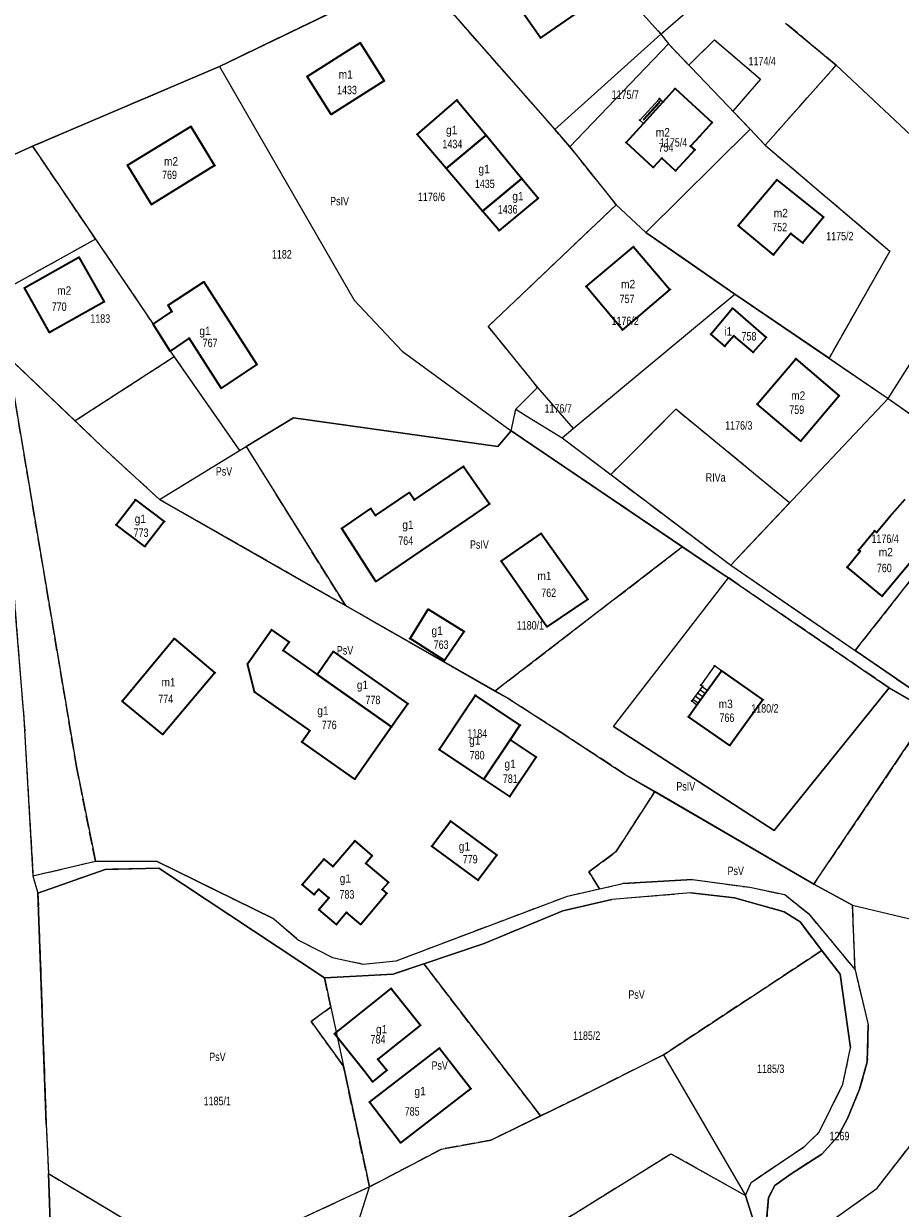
# Model space of a CAD drawing. Header units: metres. Extents: x 7496145 to 7500200, y 5498500 to 5502080.
# Tile 39 of 202: x 7497333 to 7497489, y 5499478 to 5499689. Entities that reach past the tile are written whole.
import ezdxf
from ezdxf.enums import TextEntityAlignment as Align

# ---------------------------------------------------------------- set-up
doc = ezdxf.new("R2010")
doc.units = ezdxf.units.M
doc.header["$MEASUREMENT"] = 0
for name, pattern in [('2.25_0.75', [3, 2.25, -0.75]), ('219-1000', [0]), ('egug-1000', [0])]:
    doc.linetypes.add(name, pattern=pattern)
doc.layers.get('0').update_dxf_attribs({"color": 2, "linetype": 'CONTINUOUS', "lineweight": 5})
for name, color, linetype in [('209-oznaczenie konturu klasyfikacyjnego', 7, 'CONTINUOUS'), ('211-numer działki ewidencyjnej', 7, 'CONTINUOUS'), ('217-kontur klasyfikacyjny', 7, 'CONTINUOUS'), ('218-kontur użytku gruntowego', 7, 'CONTINUOUS'), ('219-działka ewidencyjna', 7, 'CONTINUOUS'), ('312-budynek ewidencyjny', 7, 'CONTINUOUS'), ('312-oznaczenie budynku ewidencyjnego', 7, 'CONTINUOUS'), ('312-oznaczenie budynku ewidencyjnego-Atr117', 7, 'CONTINUOUS'), ('352-schody', 7, 'CONTINUOUS'), ('Punkt budynku', 7, 'CONTINUOUS'), ('taras', 7, 'CONTINUOUS')]:
    doc.layers.add(name, color=color, linetype=linetype)
doc.styles.get("Standard").update_dxf_attribs({"font": 'Working1250', "width": 0.75})

# ---------------------------------------------------------------- blocks, each defined once
blk = doc.blocks.new('PUNKTBUD')
at = {"color": 0}
blk.add_circle((0, 0), 0.09, dxfattribs=at)

msp = doc.modelspace()

# ---------------------------------------------------------------- linework, layer by layer
at = {"layer": '217-kontur klasyfikacyjny', "color": 3, "linetype": '2.25_0.75', "lineweight": 18, "flags": 128}
for points in [[(7497432.08, 5499703.25), (7497446.65, 5499686.98)], [(7497403.13, 5499698.14), (7497368.21, 5499681.22)], [(7497427.8, 5499670.01), (7497403.13, 5499698.14)], [(7497477.82, 5499681.44), (7497468.82, 5499688.95)], [(7497446.65, 5499686.98), (7497448, 5499685.25)], [(7497451.63, 5499681.46), (7497456.2, 5499685.98)], [(7497456.2, 5499685.98), (7497464.33, 5499679)], [(7497448, 5499685.25), (7497451.63, 5499681.46)], [(7497465.17, 5499667.25), (7497477.82, 5499681.44)], [(7497368.21, 5499681.22), (7497334.99, 5499667.05)], [(7497464.33, 5499679), (7497459.46, 5499673.28)], [(7497459.46, 5499673.28), (7497462.51, 5499670.09)], [(7497430.47, 5499666.97), (7497427.8, 5499670.01)], [(7497462.51, 5499670.09), (7497465.17, 5499667.25)], [(7497334.99, 5499667.05), (7497323.08, 5499661.65)], [(7497346.17, 5499650.56), (7497334.99, 5499667.05)], [(7497438.73, 5499656.67), (7497430.47, 5499666.97)], [(7497465.17, 5499667.25), (7497487.36, 5499648.43)], [(7497415.98, 5499635.05), (7497438.73, 5499656.67)], [(7497325.14, 5499638.88), (7497346.17, 5499650.56)], [(7497346.17, 5499650.56), (7497356.4, 5499635.46)], [(7497487.36, 5499648.43), (7497476.54, 5499629.37)], [(7497356.4, 5499635.46), (7497359.42, 5499630.66)], [(7497424.75, 5499624.19), (7497415.98, 5499635.05)], [(7497342.79, 5499556.75), (7497330.54, 5499629.7)], [(7497342.52, 5499618.23), (7497330.54, 5499629.7)], [(7497360.15, 5499629.61), (7497342.52, 5499618.23)], [(7497359.42, 5499630.66), (7497360.15, 5499629.61)], [(7497360.15, 5499629.61), (7497371.75, 5499612.98)], [(7497476.54, 5499629.37), (7497487.05, 5499622.22)], [(7497420.88, 5499620.33), (7497424.75, 5499624.19)], [(7497420.04, 5499616.47), (7497420.88, 5499620.33)], [(7497449.33, 5499620.3), (7497437.73, 5499608.71)], [(7497469.53, 5499603.68), (7497449.33, 5499620.3)], [(7497487.05, 5499622.22), (7497497.03, 5499615.21)], [(7497347.41, 5499613.55), (7497342.52, 5499618.23)], [(7497372.96, 5499613.71), (7497381.33, 5499618.79)], [(7497381.33, 5499618.79), (7497417.66, 5499613.72)], [(7497417.66, 5499613.72), (7497420.04, 5499616.47)], [(7497450.48, 5499595.86), (7497420.04, 5499616.47)], [(7497357.54, 5499604.3), (7497347.41, 5499613.55)], [(7497371.75, 5499612.98), (7497372.96, 5499613.71)], [(7497390.58, 5499585.42), (7497372.96, 5499613.71)], [(7497437.73, 5499608.71), (7497459.06, 5499592.6)], [(7497384.4, 5499588.95), (7497357.54, 5499604.3)], [(7497459.06, 5499592.6), (7497469.53, 5499603.68)], [(7497498.87, 5499599.85), (7497481.17, 5499577.46)], [(7497417.15, 5499570.24), (7497450.48, 5499595.86)], [(7497457.74, 5499590.94), (7497450.48, 5499595.86)], [(7497458.7, 5499590.36), (7497457.74, 5499590.94)], [(7497331.37, 5499590.57), (7497333.44, 5499565.34)], [(7497390.58, 5499585.42), (7497384.4, 5499588.95)], [(7497460.55, 5499589.05), (7497458.7, 5499590.36)], [(7497487.22, 5499570.82), (7497460.55, 5499589.05)], [(7497417.15, 5499570.24), (7497390.58, 5499585.42)], [(7497481.17, 5499577.46), (7497490.77, 5499570.88)], [(7497419.42, 5499568.94), (7497417.15, 5499570.24)], [(7497494.54, 5499566.57), (7497487.22, 5499570.82)], [(7497428.77, 5499562.96), (7497419.42, 5499568.94)], [(7497494.54, 5499566.57), (7497473.81, 5499535.91)], [(7497333.44, 5499565.34), (7497335.05, 5499537.39)], [(7497440.32, 5499555.41), (7497428.77, 5499562.96)], [(7497346.14, 5499539.99), (7497342.79, 5499556.75)], [(7497445.57, 5499552.36), (7497440.32, 5499555.41)], [(7497438.66, 5499541.64), (7497445.57, 5499552.36)], [(7497473.81, 5499535.91), (7497445.57, 5499552.36)], [(7497433.85, 5499538.13), (7497438.66, 5499541.64)], [(7497335.05, 5499537.39), (7497346.14, 5499539.99)], [(7497347.88, 5499538.52), (7497335.92, 5499534.3)], [(7497346.14, 5499539.99), (7497357, 5499540.02)], [(7497357.4, 5499538.74), (7497347.88, 5499538.52)], [(7497357, 5499540.02), (7497377.88, 5499529.74)], [(7497386.84, 5499519.27), (7497357.4, 5499538.74)], [(7497435.72, 5499535.07), (7497433.85, 5499538.13)], [(7497439.89, 5499536.01), (7497452.3, 5499536.77)], [(7497452.3, 5499536.77), (7497462.47, 5499535.35)], [(7497335.92, 5499534.3), (7497337.41, 5499493.26)], [(7497430.03, 5499533.79), (7497435.72, 5499535.07)], [(7497435.72, 5499535.07), (7497439.89, 5499536.01)], [(7497452, 5499534.36), (7497437.93, 5499533.16)], [(7497459.74, 5499533.46), (7497452, 5499534.36)], [(7497462.47, 5499535.35), (7497468.66, 5499534.06)], [(7497468.66, 5499534.06), (7497472.89, 5499530.67)], [(7497480.74, 5499532.17), (7497473.81, 5499535.91)], [(7497399.58, 5499522.29), (7497430.03, 5499533.79)], [(7497437.93, 5499533.16), (7497429.21, 5499531.16)], [(7497468.54, 5499531.02), (7497459.74, 5499533.46)], [(7497481.16, 5499520.7), (7497480.74, 5499532.17)], [(7497429.21, 5499531.16), (7497415.22, 5499525.35)], [(7497471.39, 5499529.23), (7497468.54, 5499531.02)], [(7497472.89, 5499530.67), (7497481.16, 5499520.7)], [(7497377.88, 5499529.74), (7497382.25, 5499525.98)], [(7497475.24, 5499524.11), (7497471.39, 5499529.23)], [(7497382.25, 5499525.98), (7497388.29, 5499522.88)], [(7497415.22, 5499525.35), (7497404.52, 5499521.75)], [(7497475.24, 5499524.11), (7497447.13, 5499505.58)], [(7497478.54, 5499519.9), (7497475.24, 5499524.11)], [(7497388.29, 5499522.88), (7497393.74, 5499521.72)], [(7497393.74, 5499521.72), (7497399.58, 5499522.29)], [(7497404.52, 5499521.75), (7497399.06, 5499519.92)], [(7497425.28, 5499494.73), (7497404.52, 5499521.75)], [(7497392.51, 5499519.54), (7497386.84, 5499519.27)], [(7497387.96, 5499514.06), (7497386.84, 5499519.27)], [(7497399.06, 5499519.92), (7497392.51, 5499519.54)], [(7497480.36, 5499506.81), (7497478.54, 5499519.9)], [(7497481.16, 5499520.7), (7497483.48, 5499510.9)], [(7497485.09, 5499481.88), (7497510.91, 5499515.08)], [(7497384.47, 5499511.52), (7497387.96, 5499514.06)], [(7497390.21, 5499503.64), (7497384.47, 5499511.52)], [(7497483.48, 5499510.9), (7497483.34, 5499504.34)], [(7497479.02, 5499500.35), (7497480.36, 5499506.81)], [(7497447.13, 5499505.58), (7497432, 5499498.01)], [(7497394.84, 5499482.12), (7497390.21, 5499503.64)], [(7497483.34, 5499504.34), (7497481.97, 5499499.46)], [(7497474.77, 5499491.81), (7497479.02, 5499500.35)], [(7497481.97, 5499499.46), (7497479.81, 5499494.29)], [(7497432, 5499498.01), (7497425.28, 5499494.73)], [(7497425.28, 5499494.73), (7497416.45, 5499490.41)], [(7497479.81, 5499494.29), (7497478.11, 5499491.04)], [(7497337.41, 5499493.26), (7497337.79, 5499484.48)], [(7497416.45, 5499490.41), (7497407.68, 5499488.83)], [(7497472.26, 5499489.35), (7497474.77, 5499491.81)], [(7497478.11, 5499491.04), (7497475.24, 5499487.95)], [(7497407.68, 5499488.83), (7497394.84, 5499482.12)], [(7497413.7, 5499466.45), (7497448.45, 5499488.01)], [(7497448.45, 5499488.01), (7497461.69, 5499480.59)], [(7497462.69, 5499482.92), (7497472.26, 5499489.35)], [(7497475.24, 5499487.95), (7497469.82, 5499484.44)], [(7497337.79, 5499484.48), (7497364.96, 5499468.22)], [(7497337.79, 5499484.48), (7497338.65, 5499460.12)], [(7497469.82, 5499484.44), (7497466.9, 5499482.35)], [(7497364.96, 5499468.22), (7497394.84, 5499482.12)], [(7497461.69, 5499480.59), (7497462.69, 5499482.92)], [(7497465.48, 5499467.92), (7497485.09, 5499481.88)], [(7497466.9, 5499482.35), (7497465.8, 5499480.21)], [(7497463.18, 5499475.89), (7497461.69, 5499480.59)], [(7497465.8, 5499480.21), (7497464.88, 5499470.12)]]:
    msp.add_lwpolyline(points, dxfattribs=at)
at = {"layer": '218-kontur użytku gruntowego', "color": 3, "linetype": 'egug-1000', "lineweight": 18, "flags": 128}
for points in [[(7497432.08, 5499703.25), (7497446.65, 5499686.98)], [(7497403.13, 5499698.14), (7497368.21, 5499681.22)], [(7497403.13, 5499698.14), (7497427.8, 5499670.01)], [(7497468.82, 5499688.95), (7497477.82, 5499681.44)], [(7497446.65, 5499686.98), (7497448, 5499685.25)], [(7497451.63, 5499681.46), (7497456.2, 5499685.98)], [(7497456.2, 5499685.98), (7497464.33, 5499679)], [(7497448, 5499685.25), (7497451.63, 5499681.46)], [(7497477.82, 5499681.44), (7497465.17, 5499667.25)], [(7497368.21, 5499681.22), (7497334.99, 5499667.05)], [(7497464.33, 5499679), (7497459.46, 5499673.28)], [(7497459.46, 5499673.28), (7497462.51, 5499670.09)], [(7497427.8, 5499670.01), (7497430.47, 5499666.97)], [(7497462.51, 5499670.09), (7497465.17, 5499667.25)], [(7497334.99, 5499667.05), (7497323.08, 5499661.65)], [(7497334.99, 5499667.05), (7497346.17, 5499650.56)], [(7497430.47, 5499666.97), (7497438.73, 5499656.67)], [(7497465.17, 5499667.25), (7497487.36, 5499648.43)], [(7497438.73, 5499656.67), (7497415.98, 5499635.05)], [(7497443.99, 5499651.7), (7497438.73, 5499656.67)], [(7497346.17, 5499650.56), (7497325.14, 5499638.88)], [(7497346.17, 5499650.56), (7497356.4, 5499635.46)], [(7497450.24, 5499647.38), (7497443.99, 5499651.7)], [(7497487.36, 5499648.43), (7497476.54, 5499629.37)], [(7497459.78, 5499640.77), (7497450.24, 5499647.38)], [(7497476.54, 5499629.37), (7497459.78, 5499640.77)], [(7497356.4, 5499635.46), (7497359.42, 5499630.66)], [(7497415.98, 5499635.05), (7497424.75, 5499624.19)], [(7497330.54, 5499629.7), (7497342.52, 5499618.23)], [(7497330.54, 5499629.7), (7497342.79, 5499556.75)], [(7497360.15, 5499629.61), (7497342.52, 5499618.23)], [(7497359.42, 5499630.66), (7497360.15, 5499629.61)], [(7497360.15, 5499629.61), (7497371.75, 5499612.98)], [(7497476.54, 5499629.37), (7497487.05, 5499622.22)], [(7497424.75, 5499624.19), (7497420.88, 5499620.33)], [(7497420.04, 5499616.47), (7497420.88, 5499620.33)], [(7497420.88, 5499620.33), (7497422.55, 5499619.29)], [(7497449.33, 5499620.3), (7497437.73, 5499608.71)], [(7497469.53, 5499603.68), (7497449.33, 5499620.3)], [(7497487.05, 5499622.22), (7497497.03, 5499615.21)], [(7497342.52, 5499618.23), (7497347.41, 5499613.55)], [(7497381.33, 5499618.79), (7497372.96, 5499613.71)], [(7497417.66, 5499613.72), (7497381.33, 5499618.79)], [(7497422.55, 5499619.29), (7497429.1, 5499615.23)], [(7497420.04, 5499616.47), (7497417.66, 5499613.72)], [(7497450.48, 5499595.86), (7497420.04, 5499616.47)], [(7497429.1, 5499615.23), (7497437.73, 5499608.71)], [(7497347.41, 5499613.55), (7497357.54, 5499604.3)], [(7497371.75, 5499612.98), (7497372.96, 5499613.71)], [(7497372.96, 5499613.71), (7497390.58, 5499585.42)], [(7497437.73, 5499608.71), (7497459.06, 5499592.6)], [(7497357.54, 5499604.3), (7497384.4, 5499588.95)], [(7497459.06, 5499592.6), (7497469.53, 5499603.68)], [(7497481.17, 5499577.46), (7497498.87, 5499599.85)], [(7497450.48, 5499595.86), (7497417.15, 5499570.24)], [(7497457.74, 5499590.94), (7497450.48, 5499595.86)], [(7497458.7, 5499590.36), (7497457.74, 5499590.94)], [(7497459.06, 5499592.6), (7497471.84, 5499583.85)], [(7497331.37, 5499590.57), (7497333.44, 5499565.34)], [(7497384.4, 5499588.95), (7497390.58, 5499585.42)], [(7497438.21, 5499563.92), (7497458.7, 5499590.36)], [(7497458.7, 5499590.36), (7497460.55, 5499589.05)], [(7497460.55, 5499589.05), (7497487.22, 5499570.82)], [(7497390.58, 5499585.42), (7497417.15, 5499570.24)], [(7497471.84, 5499583.85), (7497481.17, 5499577.46)], [(7497490.77, 5499570.88), (7497481.17, 5499577.46)], [(7497417.15, 5499570.24), (7497419.42, 5499568.94)], [(7497487.22, 5499570.82), (7497466.77, 5499545.43)], [(7497494.54, 5499566.57), (7497487.22, 5499570.82)], [(7497419.42, 5499568.94), (7497428.77, 5499562.96)], [(7497473.81, 5499535.91), (7497494.54, 5499566.57)], [(7497333.44, 5499565.34), (7497335.05, 5499537.39)], [(7497466.77, 5499545.43), (7497438.21, 5499563.92)], [(7497428.77, 5499562.96), (7497440.32, 5499555.41)], [(7497342.79, 5499556.75), (7497346.14, 5499539.99)], [(7497440.32, 5499555.41), (7497445.57, 5499552.36)], [(7497445.57, 5499552.36), (7497438.66, 5499541.64)], [(7497473.81, 5499535.91), (7497445.57, 5499552.36)], [(7497438.66, 5499541.64), (7497433.85, 5499538.13)], [(7497335.05, 5499537.39), (7497346.14, 5499539.99)], [(7497347.88, 5499538.52), (7497335.92, 5499534.3)], [(7497346.14, 5499539.99), (7497357, 5499540.02)], [(7497357.4, 5499538.74), (7497347.88, 5499538.52)], [(7497357, 5499540.02), (7497377.88, 5499529.74)], [(7497386.84, 5499519.27), (7497357.4, 5499538.74)], [(7497335.05, 5499537.39), (7497335.92, 5499534.3)], [(7497433.85, 5499538.13), (7497435.72, 5499535.07)], [(7497439.89, 5499536.01), (7497452.3, 5499536.77)], [(7497452.3, 5499536.77), (7497462.47, 5499535.35)], [(7497335.92, 5499534.3), (7497337.41, 5499493.26)], [(7497430.03, 5499533.79), (7497435.72, 5499535.07)], [(7497435.72, 5499535.07), (7497439.89, 5499536.01)], [(7497452, 5499534.36), (7497437.93, 5499533.16)], [(7497459.74, 5499533.46), (7497452, 5499534.36)], [(7497462.47, 5499535.35), (7497468.66, 5499534.06)], [(7497468.66, 5499534.06), (7497472.89, 5499530.67)], [(7497480.74, 5499532.17), (7497473.81, 5499535.91)], [(7497399.58, 5499522.29), (7497430.03, 5499533.79)], [(7497437.93, 5499533.16), (7497429.21, 5499531.16)], [(7497468.54, 5499531.02), (7497459.74, 5499533.46)], [(7497481.16, 5499520.7), (7497480.74, 5499532.17)], [(7497429.21, 5499531.16), (7497415.22, 5499525.35)], [(7497471.39, 5499529.23), (7497468.54, 5499531.02)], [(7497472.89, 5499530.67), (7497481.16, 5499520.7)], [(7497377.88, 5499529.74), (7497382.25, 5499525.98)], [(7497475.24, 5499524.11), (7497471.39, 5499529.23)], [(7497382.25, 5499525.98), (7497388.29, 5499522.88)], [(7497415.22, 5499525.35), (7497404.52, 5499521.75)], [(7497447.13, 5499505.58), (7497475.24, 5499524.11)], [(7497478.54, 5499519.9), (7497475.24, 5499524.11)], [(7497388.29, 5499522.88), (7497393.74, 5499521.72)], [(7497393.74, 5499521.72), (7497399.58, 5499522.29)], [(7497404.52, 5499521.75), (7497399.06, 5499519.92)], [(7497404.52, 5499521.75), (7497425.28, 5499494.73)], [(7497392.51, 5499519.54), (7497386.84, 5499519.27)], [(7497386.84, 5499519.27), (7497387.96, 5499514.06)], [(7497399.06, 5499519.92), (7497392.51, 5499519.54)], [(7497480.36, 5499506.81), (7497478.54, 5499519.9)], [(7497481.16, 5499520.7), (7497483.48, 5499510.9)], [(7497485.09, 5499481.88), (7497510.91, 5499515.08)], [(7497387.96, 5499514.06), (7497384.47, 5499511.52)], [(7497384.47, 5499511.52), (7497390.21, 5499503.64)], [(7497483.48, 5499510.9), (7497483.34, 5499504.34)], [(7497479.02, 5499500.35), (7497480.36, 5499506.81)], [(7497432, 5499498.01), (7497447.13, 5499505.58)], [(7497390.21, 5499503.64), (7497394.84, 5499482.12)], [(7497483.34, 5499504.34), (7497481.97, 5499499.46)], [(7497474.77, 5499491.81), (7497479.02, 5499500.35)], [(7497481.97, 5499499.46), (7497479.81, 5499494.29)], [(7497425.28, 5499494.73), (7497432, 5499498.01)], [(7497416.45, 5499490.41), (7497425.28, 5499494.73)], [(7497479.81, 5499494.29), (7497478.11, 5499491.04)], [(7497337.41, 5499493.26), (7497337.79, 5499484.48)], [(7497407.68, 5499488.83), (7497416.45, 5499490.41)], [(7497472.26, 5499489.35), (7497474.77, 5499491.81)], [(7497478.11, 5499491.04), (7497475.24, 5499487.95)], [(7497394.84, 5499482.12), (7497407.68, 5499488.83)], [(7497413.7, 5499466.45), (7497448.45, 5499488.01)], [(7497448.45, 5499488.01), (7497461.69, 5499480.59)], [(7497462.69, 5499482.92), (7497472.26, 5499489.35)], [(7497475.24, 5499487.95), (7497469.82, 5499484.44)], [(7497337.79, 5499484.48), (7497364.96, 5499468.22)], [(7497337.79, 5499484.48), (7497338.65, 5499460.12)], [(7497469.82, 5499484.44), (7497466.9, 5499482.35)], [(7497394.84, 5499482.12), (7497364.96, 5499468.22)], [(7497461.69, 5499480.59), (7497462.69, 5499482.92)], [(7497465.48, 5499467.92), (7497485.09, 5499481.88)], [(7497466.9, 5499482.35), (7497465.8, 5499480.21)], [(7497463.18, 5499475.89), (7497461.69, 5499480.59)], [(7497465.8, 5499480.21), (7497464.88, 5499470.12)]]:
    msp.add_lwpolyline(points, dxfattribs=at)
at = {"layer": '219-działka ewidencyjna', "color": 3, "linetype": '219-1000', "lineweight": 18, "flags": 128}
for points in [[(7497427.23, 5499708.67), (7497446.65, 5499686.98)], [(7497446.65, 5499686.98), (7497460.12, 5499698.63)], [(7497368.21, 5499681.22), (7497403.13, 5499698.14)], [(7497368.21, 5499681.22), (7497403.13, 5499698.14)], [(7497403.13, 5499698.14), (7497427.8, 5499670.01)], [(7497468.82, 5499688.95), (7497477.82, 5499681.44)], [(7497427.8, 5499670.01), (7497446.65, 5499686.98)], [(7497446.65, 5499686.98), (7497448, 5499685.25)], [(7497430.47, 5499666.97), (7497448, 5499685.25)], [(7497448, 5499685.25), (7497462.51, 5499670.09)], [(7497465.17, 5499667.25), (7497477.82, 5499681.44)], [(7497477.82, 5499681.44), (7497500.63, 5499660.05)], [(7497334.99, 5499667.05), (7497368.21, 5499681.22)], [(7497334.99, 5499667.05), (7497368.21, 5499681.22)], [(7497368.21, 5499681.22), (7497392.11, 5499639.71)], [(7497427.8, 5499670.01), (7497430.47, 5499666.97)], [(7497443.99, 5499651.7), (7497462.51, 5499670.09)], [(7497462.51, 5499670.09), (7497465.17, 5499667.25)], [(7497323.08, 5499661.65), (7497334.99, 5499667.05)], [(7497323.08, 5499661.65), (7497334.99, 5499667.05)], [(7497334.99, 5499667.05), (7497356.4, 5499635.46)], [(7497430.47, 5499666.97), (7497438.73, 5499656.67)], [(7497415.98, 5499635.05), (7497438.73, 5499656.67)], [(7497438.73, 5499656.67), (7497443.99, 5499651.7)], [(7497487.05, 5499622.22), (7497508.08, 5499655.38)], [(7497443.99, 5499651.7), (7497459.78, 5499640.77)], [(7497392.11, 5499639.71), (7497400.69, 5499630.63)], [(7497431.06, 5499616.89), (7497459.78, 5499640.77)], [(7497459.78, 5499640.77), (7497487.05, 5499622.22)], [(7497356.4, 5499635.46), (7497359.42, 5499630.66)], [(7497415.98, 5499635.05), (7497424.75, 5499624.19)], [(7497347.41, 5499613.55), (7497330.54, 5499629.7)], [(7497359.42, 5499630.66), (7497371.75, 5499612.98)], [(7497400.69, 5499630.63), (7497420.04, 5499616.47)], [(7497420.88, 5499620.33), (7497424.75, 5499624.19)], [(7497424.75, 5499624.19), (7497431.06, 5499616.89)], [(7497420.04, 5499616.47), (7497420.88, 5499620.33)], [(7497420.88, 5499620.33), (7497422.55, 5499619.29)], [(7497459.06, 5499592.6), (7497487.05, 5499622.22)], [(7497487.05, 5499622.22), (7497497.03, 5499615.21)], [(7497371.75, 5499612.98), (7497381.33, 5499618.79)], [(7497381.33, 5499618.79), (7497417.66, 5499613.72)], [(7497422.55, 5499619.29), (7497429.1, 5499615.23)], [(7497417.66, 5499613.72), (7497420.04, 5499616.47)], [(7497420.04, 5499616.47), (7497457.74, 5499590.94)], [(7497429.1, 5499615.23), (7497431.06, 5499616.89)], [(7497429.1, 5499615.23), (7497459.06, 5499592.6)], [(7497347.41, 5499613.55), (7497357.54, 5499604.3)], [(7497357.54, 5499604.3), (7497371.75, 5499612.98)], [(7497419.42, 5499568.94), (7497357.54, 5499604.3)], [(7497457.74, 5499590.94), (7497458.7, 5499590.36)], [(7497459.06, 5499592.6), (7497490.77, 5499570.88)], [(7497331.37, 5499590.57), (7497333.44, 5499565.34)], [(7497438.21, 5499563.92), (7497458.7, 5499590.36)], [(7497460.55, 5499589.05), (7497458.7, 5499590.36)], [(7497460.55, 5499589.05), (7497487.22, 5499570.82)], [(7497466.77, 5499545.43), (7497487.22, 5499570.82)], [(7497487.22, 5499570.82), (7497499.64, 5499563.62)], [(7497419.42, 5499568.94), (7497428.77, 5499562.96)], [(7497333.44, 5499565.34), (7497335.05, 5499537.39)], [(7497438.21, 5499563.92), (7497466.77, 5499545.43)], [(7497428.77, 5499562.96), (7497440.32, 5499555.41)], [(7497440.32, 5499555.41), (7497473.81, 5499535.91)], [(7497335.05, 5499537.39), (7497346.14, 5499539.99)], [(7497335.92, 5499534.3), (7497347.88, 5499538.52)], [(7497346.14, 5499539.99), (7497357, 5499540.02)], [(7497347.88, 5499538.52), (7497357.4, 5499538.74)], [(7497377.88, 5499529.74), (7497357, 5499540.02)], [(7497357.4, 5499538.74), (7497386.84, 5499519.27)], [(7497335.05, 5499537.39), (7497335.92, 5499534.3)], [(7497452.3, 5499536.77), (7497439.89, 5499536.01)], [(7497452.3, 5499536.77), (7497462.47, 5499535.35)], [(7497337.41, 5499493.26), (7497335.92, 5499534.3)], [(7497430.03, 5499533.79), (7497439.89, 5499536.01)], [(7497452, 5499534.36), (7497437.93, 5499533.16)], [(7497452, 5499534.36), (7497459.74, 5499533.46)], [(7497462.47, 5499535.35), (7497468.66, 5499534.06)], [(7497468.66, 5499534.06), (7497472.89, 5499530.67)], [(7497473.81, 5499535.91), (7497480.74, 5499532.17)], [(7497399.58, 5499522.29), (7497430.03, 5499533.79)], [(7497429.21, 5499531.16), (7497437.93, 5499533.16)], [(7497459.74, 5499533.46), (7497468.54, 5499531.02)], [(7497480.74, 5499532.17), (7497494.37, 5499528.9)], [(7497415.22, 5499525.35), (7497429.21, 5499531.16)], [(7497468.54, 5499531.02), (7497471.39, 5499529.23)], [(7497472.89, 5499530.67), (7497481.16, 5499520.7)], [(7497377.88, 5499529.74), (7497382.25, 5499525.98)], [(7497471.39, 5499529.23), (7497475.24, 5499524.11)], [(7497382.25, 5499525.98), (7497388.29, 5499522.88)], [(7497399.06, 5499519.92), (7497415.22, 5499525.35)], [(7497447.13, 5499505.58), (7497475.24, 5499524.11)], [(7497475.24, 5499524.11), (7497478.54, 5499519.9)], [(7497388.29, 5499522.88), (7497393.74, 5499521.72)], [(7497393.74, 5499521.72), (7497399.58, 5499522.29)], [(7497386.84, 5499519.27), (7497392.51, 5499519.54)], [(7497386.84, 5499519.27), (7497394.84, 5499482.12)], [(7497392.51, 5499519.54), (7497399.06, 5499519.92)], [(7497478.54, 5499519.9), (7497480.36, 5499506.81)], [(7497481.16, 5499520.7), (7497483.48, 5499510.9)], [(7497485.09, 5499481.88), (7497510.91, 5499515.08)], [(7497485.09, 5499481.88), (7497510.91, 5499515.08)], [(7497483.34, 5499504.34), (7497483.48, 5499510.9)], [(7497479.02, 5499500.35), (7497480.36, 5499506.81)], [(7497432, 5499498.01), (7497447.13, 5499505.58)], [(7497447.13, 5499505.58), (7497461.69, 5499480.59)], [(7497481.97, 5499499.46), (7497483.34, 5499504.34)], [(7497474.77, 5499491.81), (7497479.02, 5499500.35)], [(7497479.81, 5499494.29), (7497481.97, 5499499.46)], [(7497416.45, 5499490.41), (7497432, 5499498.01)], [(7497478.11, 5499491.04), (7497479.81, 5499494.29)], [(7497337.41, 5499493.26), (7497337.79, 5499484.48)], [(7497407.68, 5499488.83), (7497416.45, 5499490.41)], [(7497472.26, 5499489.35), (7497474.77, 5499491.81)], [(7497475.24, 5499487.95), (7497478.11, 5499491.04)], [(7497394.84, 5499482.12), (7497407.68, 5499488.83)], [(7497413.7, 5499466.45), (7497448.45, 5499488.01)], [(7497448.45, 5499488.01), (7497461.69, 5499480.59)], [(7497462.69, 5499482.92), (7497472.26, 5499489.35)], [(7497469.82, 5499484.44), (7497475.24, 5499487.95)], [(7497338.65, 5499460.12), (7497337.79, 5499484.48)], [(7497337.79, 5499484.48), (7497380.63, 5499458.84)], [(7497466.9, 5499482.35), (7497469.82, 5499484.44)], [(7497389.86, 5499466.4), (7497394.84, 5499482.12)], [(7497461.69, 5499480.59), (7497462.69, 5499482.92)], [(7497465.48, 5499467.92), (7497485.09, 5499481.88)], [(7497465.48, 5499467.92), (7497485.09, 5499481.88)], [(7497465.8, 5499480.21), (7497466.9, 5499482.35)], [(7497461.69, 5499480.59), (7497463.18, 5499475.89)], [(7497464.88, 5499470.12), (7497465.8, 5499480.21)]]:
    msp.add_lwpolyline(points, dxfattribs=at)
at = {"layer": '312-budynek ewidencyjny', "color": 7, "linetype": 'Continuous', "lineweight": 35, "flags": 128}
for points in [[(7497425.27, 5499686.31), (7497420.2, 5499693.53)], [(7497433.24, 5499691.86), (7497425.27, 5499686.31)], [(7497383.78, 5499679.46), (7497393.21, 5499685.43)], [(7497393.21, 5499685.43), (7497397.49, 5499678.67)], [(7497388.06, 5499672.7), (7497383.78, 5499679.46)], [(7497397.49, 5499678.67), (7497388.06, 5499672.7)], [(7497447.03, 5499674.96), (7497449.17, 5499677.29)], [(7497449.17, 5499677.29), (7497455.78, 5499671.26)], [(7497403.34, 5499669.17), (7497410.41, 5499675.25)], [(7497410.41, 5499675.25), (7497415.59, 5499669)], [(7497443.54, 5499671.12), (7497446.92, 5499674.85)], [(7497446.92, 5499674.85), (7497447.03, 5499674.96)], [(7497440.48, 5499667.75), (7497443.54, 5499671.12)], [(7497455.78, 5499671.26), (7497453.51, 5499668.77)], [(7497351.83, 5499663.69), (7497363.08, 5499670.57)], [(7497363.08, 5499670.57), (7497367.34, 5499663.61)], [(7497408.49, 5499663.12), (7497403.34, 5499669.17)], [(7497415.59, 5499669), (7497408.49, 5499663.12)], [(7497408.49, 5499663.12), (7497415.59, 5499669)], [(7497415.59, 5499669), (7497421.96, 5499661.31)], [(7497453.51, 5499668.77), (7497451.94, 5499667.07)], [(7497445.3, 5499663.29), (7497440.48, 5499667.75)], [(7497451.94, 5499667.07), (7497452.66, 5499666.4)], [(7497446.84, 5499664.95), (7497445.3, 5499663.29)], [(7497449.26, 5499662.71), (7497446.84, 5499664.95)], [(7497452.66, 5499666.4), (7497449.26, 5499662.71)], [(7497356.11, 5499656.69), (7497351.83, 5499663.69)], [(7497367.34, 5499663.61), (7497356.11, 5499656.69)], [(7497414.96, 5499655.51), (7497408.49, 5499663.12)], [(7497421.96, 5499661.31), (7497414.96, 5499655.51)], [(7497414.96, 5499655.51), (7497421.96, 5499661.31)], [(7497421.96, 5499661.31), (7497424.82, 5499657.85)], [(7497460.37, 5499652.96), (7497467.27, 5499661.11)], [(7497467.27, 5499661.11), (7497475.56, 5499654.44)], [(7497424.82, 5499657.85), (7497417.88, 5499652.08)], [(7497417.88, 5499652.08), (7497414.96, 5499655.51)], [(7497475.56, 5499654.44), (7497471.86, 5499649.87)], [(7497466.68, 5499647.75), (7497460.37, 5499652.96)], [(7497469.77, 5499651.56), (7497466.68, 5499647.75)], [(7497471.86, 5499649.87), (7497469.77, 5499651.56)], [(7497433.39, 5499642.13), (7497441.78, 5499649.18)], [(7497441.78, 5499649.18), (7497448.27, 5499641.6)], [(7497333.52, 5499641.88), (7497343.22, 5499647.34)], [(7497343.22, 5499647.34), (7497347.67, 5499639.38)], [(7497338.01, 5499633.97), (7497333.52, 5499641.88)], [(7497359.09, 5499638.79), (7497365.42, 5499642.94)], [(7497365.42, 5499642.94), (7497374.86, 5499628.25)], [(7497439.85, 5499634.42), (7497433.39, 5499642.13)], [(7497448.27, 5499641.6), (7497439.85, 5499634.42)], [(7497347.67, 5499639.38), (7497338.01, 5499633.97)], [(7497356.4, 5499635.46), (7497359.72, 5499637.66)], [(7497359.72, 5499637.66), (7497359.09, 5499638.79)], [(7497455.55, 5499633.68), (7497459.36, 5499638.26)], [(7497459.36, 5499638.26), (7497465.34, 5499633.07)], [(7497359.42, 5499630.66), (7497356.4, 5499635.46)], [(7497362.81, 5499632.95), (7497359.42, 5499630.66)], [(7497368.51, 5499624.05), (7497362.81, 5499632.95)], [(7497458.01, 5499631.5), (7497455.55, 5499633.68)], [(7497459.64, 5499633.38), (7497458.01, 5499631.5)], [(7497463.05, 5499630.43), (7497459.64, 5499633.38)], [(7497465.34, 5499633.07), (7497463.05, 5499630.43)], [(7497463.75, 5499621.24), (7497470.65, 5499629.3)], [(7497470.65, 5499629.3), (7497478.36, 5499622.71)], [(7497374.86, 5499628.25), (7497368.51, 5499624.05)], [(7497478.36, 5499622.71), (7497471.51, 5499614.67)], [(7497471.51, 5499614.67), (7497463.75, 5499621.24)], [(7497408.96, 5499608.36), (7497411.54, 5499610.15)], [(7497411.54, 5499610.15), (7497416.18, 5499603.52)], [(7497402.83, 5499604.2), (7497408.96, 5499608.36)], [(7497349.86, 5499599.78), (7497353.24, 5499604.24)], [(7497353.24, 5499604.24), (7497358.39, 5499600.36)], [(7497395.95, 5499601.42), (7497401.95, 5499605.5)], [(7497401.95, 5499605.5), (7497402.83, 5499604.2)], [(7497416.18, 5499603.52), (7497413.48, 5499601.62)], [(7497487.35, 5499601.24), (7497490.06, 5499604.33)], [(7497389.92, 5499599.15), (7497395.1, 5499602.67)], [(7497395.1, 5499602.67), (7497395.95, 5499601.42)], [(7497413.48, 5499601.62), (7497395.98, 5499589.72)], [(7497354.93, 5499595.95), (7497349.86, 5499599.78)], [(7497358.39, 5499600.36), (7497354.93, 5499595.95)], [(7497484.98, 5499598.43), (7497487.35, 5499601.24)], [(7497395.98, 5499589.72), (7497389.92, 5499599.15)], [(7497418.27, 5499593.33), (7497425.39, 5499598.24)], [(7497425.39, 5499598.24), (7497433.64, 5499586.54)], [(7497481.8, 5499595.3), (7497484.63, 5499598.73)], [(7497484.63, 5499598.73), (7497484.98, 5499598.43)], [(7497479.77, 5499592.26), (7497482.08, 5499595.07)], [(7497482.08, 5499595.07), (7497481.8, 5499595.3)], [(7497493.49, 5499596.1), (7497485.96, 5499587.09)], [(7497426.38, 5499581.66), (7497418.27, 5499593.33)], [(7497485.96, 5499587.09), (7497479.77, 5499592.26)], [(7497402.06, 5499579.56), (7497405.29, 5499584.76)], [(7497405.29, 5499584.76), (7497411.7, 5499580.8)], [(7497433.64, 5499586.54), (7497426.38, 5499581.66)], [(7497373.2, 5499575.06), (7497377.45, 5499581.12)], [(7497377.45, 5499581.12), (7497380.58, 5499578.92)], [(7497411.7, 5499580.8), (7497408.17, 5499575.67)], [(7497350.88, 5499568.46), (7497360.13, 5499579.57)], [(7497360.13, 5499579.57), (7497367.39, 5499573.5)], [(7497380.58, 5499578.92), (7497379.51, 5499577.41)], [(7497408.17, 5499575.67), (7497402.06, 5499579.56)], [(7497379.51, 5499577.41), (7497385.56, 5499573.17)], [(7497385.56, 5499573.17), (7497388.43, 5499577.26)], [(7497388.43, 5499577.26), (7497401.65, 5499567.99)], [(7497374.4, 5499570.12), (7497373.2, 5499575.06)], [(7497367.39, 5499573.5), (7497358.12, 5499562.52)], [(7497398.78, 5499563.89), (7497385.56, 5499573.17)], [(7497385.56, 5499573.17), (7497398.78, 5499563.89)], [(7497453.07, 5499567.81), (7497457.4, 5499573.83)], [(7497457.4, 5499573.83), (7497464.8, 5499568.68)], [(7497384.25, 5499563.21), (7497374.4, 5499570.12)], [(7497358.12, 5499562.52), (7497350.88, 5499568.46)], [(7497401.65, 5499567.99), (7497398.78, 5499563.89)], [(7497411.95, 5499566.89), (7497413.67, 5499569.47)], [(7497413.67, 5499569.47), (7497421.61, 5499564.17)], [(7497451.54, 5499565.68), (7497453.07, 5499567.81)], [(7497464.8, 5499568.68), (7497458.91, 5499560.56)], [(7497407.25, 5499559.87), (7497411.95, 5499566.89)], [(7497458.91, 5499560.56), (7497451.54, 5499565.68)], [(7497398.78, 5499563.89), (7497392.26, 5499554.6)], [(7497421.61, 5499564.17), (7497419.89, 5499561.59)], [(7497382.84, 5499561.21), (7497384.25, 5499563.21)], [(7497415.19, 5499554.56), (7497419.89, 5499561.59)], [(7497419.89, 5499561.59), (7497415.19, 5499554.56)], [(7497419.89, 5499561.59), (7497424.5, 5499558.5)], [(7497392.26, 5499554.6), (7497382.84, 5499561.21)], [(7497415.19, 5499554.56), (7497407.25, 5499559.87)], [(7497424.5, 5499558.5), (7497419.81, 5499551.48)], [(7497419.81, 5499551.48), (7497415.19, 5499554.56)], [(7497405.97, 5499542.64), (7497409.25, 5499547.12)], [(7497409.25, 5499547.12), (7497417.48, 5499541.09)], [(7497388.35, 5499539.03), (7497392.23, 5499543.62)], [(7497392.23, 5499543.62), (7497395.36, 5499540.97)], [(7497414.19, 5499536.61), (7497405.97, 5499542.64)], [(7497382.92, 5499535.83), (7497386.77, 5499540.38)], [(7497386.77, 5499540.38), (7497388.35, 5499539.03)], [(7497395.36, 5499540.97), (7497394.2, 5499539.6)], [(7497417.48, 5499541.09), (7497414.19, 5499536.61)], [(7497394.2, 5499539.6), (7497398.21, 5499536.21)], [(7497398.21, 5499536.21), (7497397.14, 5499534.95)], [(7497385.03, 5499534.05), (7497382.92, 5499535.83)], [(7497385.84, 5499535.01), (7497385.03, 5499534.05)], [(7497387.61, 5499533.51), (7497385.84, 5499535.01)], [(7497397.94, 5499534.27), (7497393.3, 5499528.77)], [(7497397.14, 5499534.95), (7497397.94, 5499534.27)], [(7497385.84, 5499531.41), (7497387.61, 5499533.51)], [(7497388.99, 5499528.74), (7497385.84, 5499531.41)], [(7497390.8, 5499530.88), (7497388.99, 5499528.74)], [(7497393.3, 5499528.77), (7497390.8, 5499530.88)], [(7497388.63, 5499509.33), (7497398.72, 5499517.37)], [(7497398.72, 5499517.37), (7497403.92, 5499510.84)], [(7497403.92, 5499510.84), (7497396.37, 5499504.82)], [(7497393.83, 5499502.8), (7497388.63, 5499509.33)], [(7497394.84, 5499497.16), (7497407.31, 5499506.78)], [(7497407.31, 5499506.78), (7497412.86, 5499499.57)], [(7497396.37, 5499504.82), (7497397.96, 5499502.83)], [(7497395.42, 5499500.8), (7497393.83, 5499502.8)], [(7497397.96, 5499502.83), (7497395.42, 5499500.8)], [(7497412.86, 5499499.57), (7497400.39, 5499489.95)], [(7497400.39, 5499489.95), (7497394.84, 5499497.16)]]:
    msp.add_lwpolyline(points, dxfattribs=at)
at = {"layer": '352-schody', "color": 7, "linetype": 'Continuous', "lineweight": 18, "flags": 128}
msp.add_lwpolyline([(7497453.07, 5499567.81), (7497457.4, 5499573.83), (7497456.2, 5499574.69), (7497453.76, 5499571.3), (7497454.06, 5499571.08), (7497452.13, 5499568.48)], close=True, dxfattribs=at)
msp.add_lwpolyline([(7497453.07, 5499567.81), (7497457.4, 5499573.83), (7497456.2, 5499574.69), (7497453.76, 5499571.3), (7497454.06, 5499571.08), (7497452.13, 5499568.48)], close=True, dxfattribs=at)
for points in [[(7497454.08, 5499569.21), (7497453.17, 5499569.88)], [(7497454.49, 5499569.78), (7497453.59, 5499570.45)], [(7497454.9, 5499570.35), (7497454.01, 5499571.01)], [(7497453.26, 5499568.08), (7497452.34, 5499568.76)], [(7497453.67, 5499568.64), (7497452.76, 5499569.32)]]:
    msp.add_lwpolyline(points, dxfattribs=at)
at = {"layer": 'taras', "color": 0, "lineweight": 18}
for p, q in [((7497442.91, 5499671.7), (7497446.43, 5499675.51)), ((7497446.56, 5499675.19), (7497443.51, 5499671.83)), ((7497446.31, 5499674.94), (7497446.56, 5499675.19)), ((7497446.43, 5499675.51), (7497447.03, 5499674.96)), ((7497446.92, 5499674.85), (7497443.54, 5499671.12)), ((7497443.62, 5499671.73), (7497446.46, 5499674.8)), ((7497446.46, 5499674.8), (7497446.31, 5499674.94)), ((7497447.03, 5499674.96), (7497446.92, 5499674.85)), ((7497443.54, 5499671.12), (7497442.91, 5499671.7)), ((7497443.51, 5499671.83), (7497443.62, 5499671.73))]:
    msp.add_line(p, q, dxfattribs=at)

# ---------------------------------------------------------------- block references
at = {"layer": 'Punkt budynku', "color": 5, "linetype": 'Continuous', "lineweight": 13}
for p in [(7497425.27, 5499686.31), (7497393.21, 5499685.43), (7497383.78, 5499679.46), (7497397.49, 5499678.67), (7497449.17, 5499677.29), (7497410.41, 5499675.25), (7497446.43, 5499675.51), (7497447.03, 5499674.96), (7497446.92, 5499674.85), (7497388.06, 5499672.7), (7497442.91, 5499671.7), (7497443.54, 5499671.12), (7497455.78, 5499671.26), (7497363.08, 5499670.57), (7497403.34, 5499669.17), (7497415.59, 5499669), (7497453.51, 5499668.77), (7497440.48, 5499667.75), (7497451.94, 5499667.07), (7497446.84, 5499664.95), (7497452.66, 5499666.4), (7497351.83, 5499663.69), (7497367.34, 5499663.61), (7497408.49, 5499663.12), (7497445.3, 5499663.29), (7497449.26, 5499662.71), (7497421.96, 5499661.31), (7497467.27, 5499661.11), (7497356.11, 5499656.69), (7497424.82, 5499657.85), (7497414.96, 5499655.51), (7497475.56, 5499654.44), (7497417.88, 5499652.08), (7497460.37, 5499652.96), (7497469.77, 5499651.56), (7497471.86, 5499649.87), (7497441.78, 5499649.18), (7497466.68, 5499647.75), (7497343.22, 5499647.34), (7497333.52, 5499641.88), (7497365.42, 5499642.94), (7497433.39, 5499642.13), (7497448.27, 5499641.6), (7497347.67, 5499639.38), (7497359.09, 5499638.79), (7497359.72, 5499637.66), (7497459.36, 5499638.26), (7497356.4, 5499635.46), (7497338.01, 5499633.97), (7497362.81, 5499632.95), (7497439.85, 5499634.42), (7497455.55, 5499633.68), (7497459.64, 5499633.38), (7497465.34, 5499633.07), (7497458.01, 5499631.5), (7497359.42, 5499630.66), (7497463.05, 5499630.43), (7497470.65, 5499629.3), (7497374.86, 5499628.25), (7497368.51, 5499624.05), (7497478.36, 5499622.71), (7497463.75, 5499621.24), (7497471.51, 5499614.67), (7497411.54, 5499610.15), (7497408.96, 5499608.36), (7497401.95, 5499605.5), (7497353.24, 5499604.24), (7497402.83, 5499604.2), (7497416.18, 5499603.52), (7497395.1, 5499602.67), (7497395.95, 5499601.42), (7497413.48, 5499601.62), (7497349.86, 5499599.78), (7497358.39, 5499600.36), (7497487.35, 5499601.24), (7497389.92, 5499599.15), (7497425.39, 5499598.24), (7497484.63, 5499598.73), (7497484.98, 5499598.43), (7497354.93, 5499595.95), (7497481.8, 5499595.3), (7497482.08, 5499595.07), (7497418.27, 5499593.33), (7497479.77, 5499592.26), (7497395.98, 5499589.72), (7497433.64, 5499586.54), (7497485.96, 5499587.09), (7497405.29, 5499584.76), (7497377.45, 5499581.12), (7497411.7, 5499580.8), (7497426.38, 5499581.66), (7497360.13, 5499579.57), (7497380.58, 5499578.92), (7497402.06, 5499579.56), (7497379.51, 5499577.41), (7497388.43, 5499577.26), (7497373.2, 5499575.06), (7497408.17, 5499575.67), (7497456.2, 5499574.69), (7497367.39, 5499573.5), (7497385.56, 5499573.17), (7497457.4, 5499573.83), (7497374.4, 5499570.12), (7497453.76, 5499571.3), (7497454.06, 5499571.08), (7497350.88, 5499568.46), (7497401.65, 5499567.99), (7497413.67, 5499569.47), (7497452.13, 5499568.48), (7497453.07, 5499567.81), (7497464.8, 5499568.68), (7497411.95, 5499566.89), (7497451.54, 5499565.68), (7497398.78, 5499563.89), (7497421.61, 5499564.17), (7497358.12, 5499562.52), (7497384.25, 5499563.21), (7497419.89, 5499561.59), (7497382.84, 5499561.21), (7497407.25, 5499559.87), (7497458.91, 5499560.56), (7497424.5, 5499558.5), (7497392.26, 5499554.6), (7497415.19, 5499554.56), (7497419.81, 5499551.48), (7497409.25, 5499547.12), (7497392.23, 5499543.62), (7497405.97, 5499542.64), (7497386.77, 5499540.38), (7497395.36, 5499540.97), (7497417.48, 5499541.09), (7497388.35, 5499539.03), (7497394.2, 5499539.6), (7497398.21, 5499536.21), (7497414.19, 5499536.61), (7497382.92, 5499535.83), (7497385.03, 5499534.05), (7497385.84, 5499535.01), (7497397.14, 5499534.95), (7497397.94, 5499534.27), (7497387.61, 5499533.51), (7497385.84, 5499531.41), (7497390.8, 5499530.88), (7497388.99, 5499528.74), (7497393.3, 5499528.77), (7497398.72, 5499517.37), (7497403.92, 5499510.84), (7497388.63, 5499509.33), (7497407.31, 5499506.78), (7497396.37, 5499504.82), (7497393.83, 5499502.8), (7497397.96, 5499502.83), (7497395.42, 5499500.8), (7497412.86, 5499499.57), (7497394.84, 5499497.16), (7497400.39, 5499489.95)]:
    msp.add_blockref('PUNKTBUD', p, dxfattribs=at)

# ---------------------------------------------------------------- texts
at = {"layer": '209-oznaczenie konturu klasyfikacyjnego', "color": 3, "linetype": 'Continuous', "lineweight": 18, "width": 0.79}
for s, p in [('PsIV', (7497387.86, 5499656.56)), ('PsV', (7497367.55, 5499608.52)), ('RIVa', (7497454.63, 5499607.45)), ('PsIV', (7497412.72, 5499595.52)), ('PsV', (7497389.06, 5499576.71)), ('PsIV', (7497449.41, 5499552.54)), ('PsV', (7497458.51, 5499537.53)), ('PsV', (7497440.88, 5499515.55)), ('PsV', (7497366.38, 5499504.48)), ('PsV', (7497405.88, 5499502.94))]:
    msp.add_text(s, height=1.5, dxfattribs=at).set_placement(p)
at = {"layer": '211-numer działki ewidencyjnej', "color": 3, "linetype": 'Continuous', "lineweight": 18, "width": 0.79}
for s, p in [('1174/4', (7497462.24, 5499682.94)), ('1175/7', (7497437.9, 5499676.98)), ('1175/4', (7497446.49, 5499668.48)), ('1175/2', (7497476.04, 5499651.83)), ('1176/2', (7497437.88, 5499636.78)), ('1180/2', (7497462.72, 5499567.9)), ('1184', (7497412.26, 5499563.43))]:
    msp.add_text(s, height=1.5, dxfattribs=at).set_placement(p, align=Align.TOP_LEFT)
for s, p in [('1176/6', (7497403.47, 5499657.31)), ('1182', (7497377.52, 5499647.1)), ('1183', (7497345.24, 5499635.68)), ('1176/7', (7497425.97, 5499619.71)), ('1176/3', (7497458.08, 5499616.69)), ('1176/4', (7497484.09, 5499596.55)), ('1180/1', (7497421.04, 5499581.16)), ('1185/2', (7497431.04, 5499508.24)), ('1185/3', (7497463.75, 5499502.35)), ('1185/1', (7497365.38, 5499496.63)), ('1269', (7497476.63, 5499490.4))]:
    msp.add_text(s, height=1.5, dxfattribs=at).set_placement(p)
at = {"layer": '312-oznaczenie budynku ewidencyjnego', "color": 7, "linetype": 'Continuous', "lineweight": 18, "width": 0.79}
for s, p in [('1433', (7497389.1, 5499677.8)), ('1434', (7497407.83, 5499668.2)), ('754', (7497446.23, 5499667.6)), ('769', (7497357.99, 5499662.72)), ('1435', (7497413.59, 5499661.13)), ('1436', (7497417.65, 5499656.59)), ('752', (7497466.45, 5499653.43)), ('770', (7497338.38, 5499639.29)), ('757', (7497439.32, 5499640.68)), ('758', (7497460.99, 5499634.03)), ('767', (7497365.21, 5499632.86)), ('759', (7497469.48, 5499620.99)), ('773', (7497352.94, 5499599.13)), ('764', (7497399.97, 5499597.7)), ('760', (7497485.04, 5499592.86)), ('762', (7497425.39, 5499588.45)), ('763', (7497406.27, 5499579.23)), ('774', (7497357.31, 5499569.58)), ('778', (7497394.15, 5499569.41)), ('766', (7497457.07, 5499566.25)), ('776', (7497386.38, 5499564.97)), ('780', (7497412.67, 5499559.59)), ('781', (7497418.56, 5499555.41)), ('779', (7497411.44, 5499541.11)), ('783', (7497389.53, 5499534.85)), ('784', (7497395.04, 5499509.08)), ('785', (7497401.12, 5499496.27))]:
    msp.add_text(s, height=1.5, dxfattribs=at).set_placement(p, align=Align.TOP_LEFT)
at = {"layer": '312-oznaczenie budynku ewidencyjnego-Atr117', "color": 7, "width": 0.9}
for s, p in [('m1', (7497390.64, 5499679.07)), ('g1', (7497409.47, 5499669.19)), ('m2', (7497447, 5499668.78)), ('m2', (7497359.59, 5499663.63)), ('g1', (7497415.23, 5499662.26)), ('m2', (7497467.97, 5499654.43)), ('m2', (7497340.6, 5499640.66)), ('m2', (7497440.83, 5499641.8)), ('g1', (7497365.63, 5499633.5)), ('m2', (7497471.06, 5499621.99)), ('g1', (7497354.13, 5499600.1)), ('g1', (7497401.7, 5499599.04)), ('m2', (7497486.63, 5499594.17)), ('m1', (7497425.96, 5499589.95)), ('g1', (7497406.88, 5499580.22)), ('m1', (7497359.14, 5499571.05)), ('g1', (7497393.61, 5499570.58)), ('m3', (7497458.17, 5499567.2)), ('g1', (7497386.59, 5499566.01)), ('g1', (7497413.57, 5499560.73)), ('g1', (7497419.85, 5499556.54)), ('g1', (7497411.73, 5499541.87)), ('g1', (7497390.57, 5499536.18)), ('g1', (7497403.85, 5499498.37))]:
    msp.add_text(s, height=1.5, dxfattribs=at).set_placement(p, align=Align.CENTER)
for s, p in [('g1', (7497420.25, 5499658.94)), ('i1', (7497457.91, 5499634.92)), ('g1', (7497396.02, 5499510.9))]:
    msp.add_text(s, height=1.5, dxfattribs=at).set_placement(p, align=Align.TOP_LEFT)

doc.saveas('drawing.dxf')
